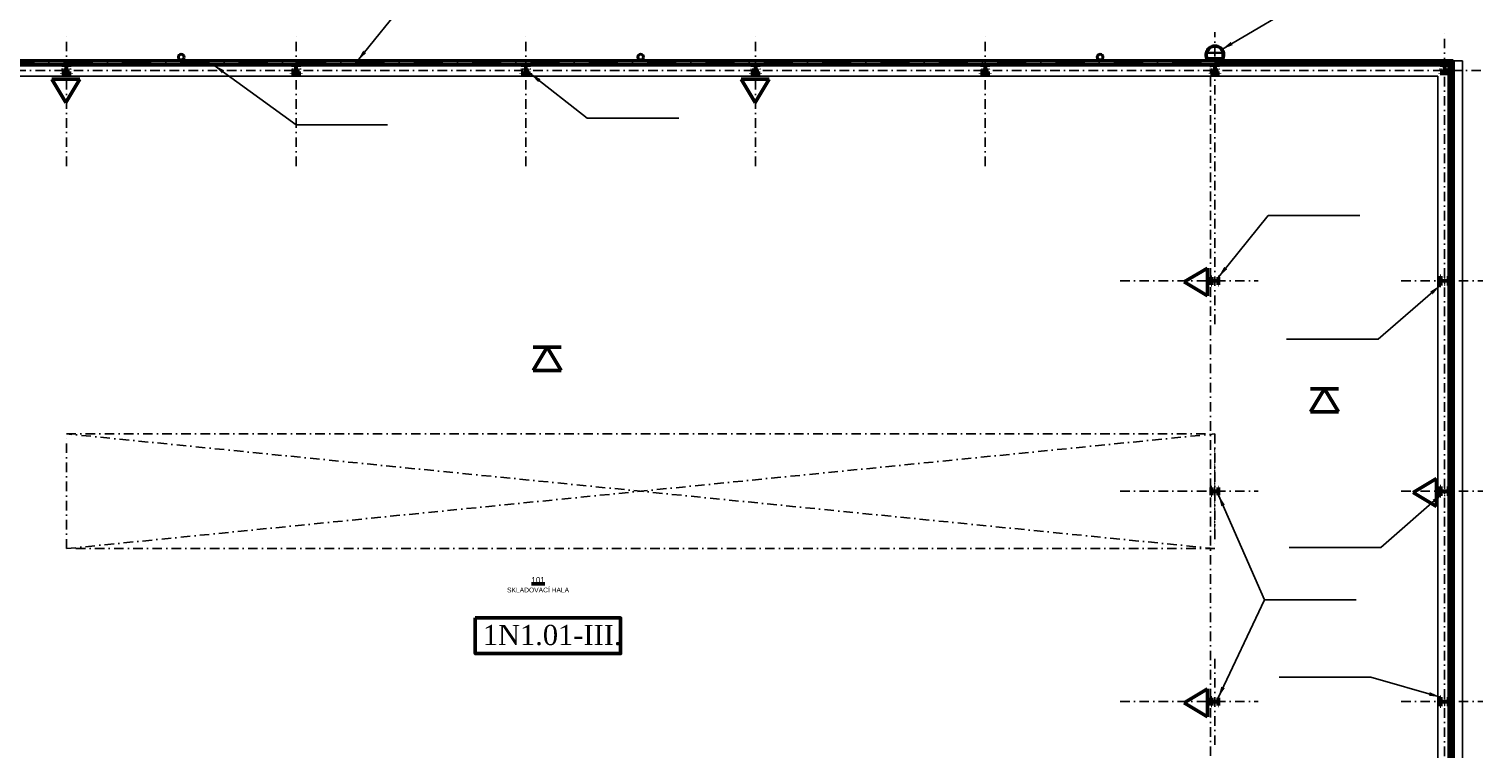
# Model space of a CAD drawing. Header units: millimetres. Extents: x 2886542 to 7567581, y -792623 to 134766.
# Tile 203 of 256: x 4610385 to 4648361, y -270264 to -251445. Entities that reach past the tile are written whole.
import ezdxf
from ezdxf.enums import TextEntityAlignment as Align

# ---------------------------------------------------------------- set-up
doc = ezdxf.new("R2010")
doc.units = ezdxf.units.MM
for name, pattern in [('ACAD_ISO04W100', [30, 24, -3, 0, -3]), ('DASHDOT', [1, 0.5, -0.25, 0, -0.25]), ('DASHDOTX2', [50.8, 25.4, -12.7, 0, -12.7])]:
    doc.linetypes.add(name, pattern=pattern)
for name, color, linetype, lineweight in [('CKIZOLACE', 1, 'Continuous', 18), ('CKPOPISM', 250, 'Continuous', 50), ('CKPOPISM_POPIS', 3, 'Continuous', 25), ('CKPROSTUPY_NADROVINOU', 7, 'DASHDOT', 25), ('CKRASTR', 7, 'DASHDOT', 18), ('CKSTENY_PODROVINOU', 7, 'Continuous', 25), ('CKSTENY_REZ', 6, 'Continuous', 50), ('CSPROFILY_OSY', 1, 'DASHDOT', 18), ('CSPROFILY_REZY', 4, 'Continuous', 50), ('pohledy', 7, 'Continuous', 25), ('požární žebřík', 201, 'Continuous', 15), ('ZTI-DEŠŤOVÁ-KANALIZACE', 210, 'Continuous', 40)]:
    doc.layers.add(name, color=color, linetype=linetype, lineweight=lineweight)
doc.layers.add('požárničina', color=10, linetype='Continuous')
doc.styles.add('ARIAL', font='arial.ttf')
doc.styles.add('ROMANT', font='romant')
doc.styles.get("Standard").update_dxf_attribs({"font": 'arial.ttf'})
doc.linetypes.add('IZOLACE_POLYSTYREN_PENOVY', pattern='A,0.001,[228,CADKON.SHX,S=0.1,R=0,X=0,Y=0],-2', length=2.001)
doc.dimstyles.new('úhlová', dxfattribs={"dimscale": 0.2, "dimtxt": 2.5, "dimasz": 1.5, "dimexe": 0, "dimexo": 3, "dimgap": 1, "dimtad": 1, "dimdec": 0, "dimzin": 0, "dimdsep": 46, "dimtxsty": 'ROMANT', "dimcen": 5, "dimclrd": 256, "dimclre": 256, "dimclrt": 7, "dimadec": 1, "dimazin": 0, "dimtfac": 1, "dimtdec": 0, "dimtix": 1, "dimtmove": 2, "dimatfit": 3, "dimfxl": 0, "dimtvp": 2, "dimtolj": 1, "dimtzin": 0, "dimarcsym": 0})

# ---------------------------------------------------------------- blocks, each defined once
blk = doc.blocks.new('CK_S_EXT_HEAHEA240')
for p, q in [((-120, 115), (120, 115)), ((-120, 115), (-120, 103)), ((-120, 103), (-24.75, 103)), ((-3.75, -82), (-3.75, 82)), ((3.75, -82), (3.75, 82)), ((120, 103), (24.75, 103)), ((120, 115), (120, 103)), ((-120, -115), (-120, -103)), ((-120, -103), (-24.75, -103)), ((-120, -115), (120, -115)), ((120, -103), (24.75, -103)), ((120, -115), (120, -103))]:
    blk.add_line(p, q)
for centre, start, end in [((-24.75, 82), 0, 90), ((24.75, 82), 90, 180), ((-24.75, -82), 270, 0), ((24.75, -82), 180, 270)]:
    blk.add_arc(centre, 21, start, end)
blk = doc.blocks.new('CK_S_EXT_HEAHEA200')
for p, q in [((-100, 95), (100, 95)), ((-100, 95), (-100, 85)), ((-100, 85), (-21.25, 85)), ((-3.25, -67), (-3.25, 67)), ((3.25, -67), (3.25, 67)), ((100, 85), (21.25, 85)), ((100, 95), (100, 85)), ((-100, -95), (-100, -85)), ((-100, -85), (-21.25, -85)), ((-100, -95), (100, -95)), ((100, -85), (21.25, -85)), ((100, -95), (100, -85))]:
    blk.add_line(p, q)
for centre, start, end in [((-21.25, 67), 0, 90), ((21.25, 67), 90, 180), ((-21.25, -67), 270, 0), ((21.25, -67), 180, 270)]:
    blk.add_arc(centre, 18, start, end)
blk = doc.blocks.new('CKBL2031616152541')

msp = doc.modelspace()

# ---------------------------------------------------------------- linework, layer by layer
at = {"layer": 'CKIZOLACE', "color": 0}
for p, q in [((4647480.6, -252377.5), (4641360.6, -252377.5)), ((4647480.6, -272677.5), (4647480.6, -252377.5))]:
    msp.add_line(p, q, dxfattribs=at)
at = {"layer": 'CKIZOLACE', "color": 0, "linetype": 'IZOLACE_POLYSTYREN_PENOVY', "ltscale": 5}
msp.add_lwpolyline([(4647530.6, -272677.5), (4647530.6, -252327.5), (4641360.6, -252327.5)], dxfattribs=at)
at = {"layer": 'CKPROSTUPY_NADROVINOU', "color": 0, "ltscale": 500}
for p, q in [((4611360.6, -255027.5), (4611360.6, -251527.5)), ((4617360.6, -255027.5), (4617360.6, -251527.5)), ((4623360.6, -255027.5), (4623360.6, -251527.5)), ((4629360.6, -255027.5), (4629360.6, -251527.5)), ((4635360.6, -255027.5), (4635360.6, -251527.5)), ((4641360.6, -259160.8), (4641360.6, -251527.5)), ((4647360.6, -286953.8), (4647360.6, -251527.5)), ((4594047.9, -252527.5), (4648360.6, -252527.5)), ((4641240.6, -274447.5), (4641240.6, -252377.5)), ((4638885.8, -258027.5), (4642494, -258027.5)), ((4646227.3, -258027.5), (4648360.6, -258027.5)), ((4611360.6, -265027.5), (4641360.6, -262027.5)), ((4641360.6, -265027.5), (4611360.6, -262027.5)), ((4638885.8, -263527.5), (4642494, -263527.5)), ((4646227.3, -263527.5), (4648360.6, -263527.5)), ((4641360.6, -270160.8), (4641360.6, -267894.2)), ((4638885.8, -269027.5), (4642494, -269027.5)), ((4646227.3, -269027.5), (4648360.6, -269027.5))]:
    msp.add_line(p, q, dxfattribs=at)
msp.add_lwpolyline([(4611360.6, -262027.5), (4641360.6, -262027.5), (4641360.6, -265027.5), (4611360.6, -265027.5)], close=True, dxfattribs=at)
at = {"layer": 'CKRASTR', "color": 0}
msp.add_line((4641360.6, -264660.8), (4641360.6, -262394.2), dxfattribs=at)
at = {"layer": 'CKSTENY_PODROVINOU', "color": 0}
for p, q in [((4605540.6, -252677.5), (4647180.6, -252677.5)), ((4647180.6, -252677.5), (4647180.6, -272077.5))]:
    msp.add_line(p, q, dxfattribs=at)
at = {"layer": 'CKSTENY_REZ', "color": 0}
for p, q in [((4647580.6, -252277.5), (4605140.6, -252277.5)), ((4647480.6, -252377.5), (4605240.6, -252377.5)), ((4647480.6, -272077.5), (4647480.6, -252377.5)), ((4647580.6, -272677.5), (4647580.6, -252277.5))]:
    msp.add_line(p, q, dxfattribs=at)
at = {"layer": 'CSPROFILY_OSY', "color": 0}
for p, q in [((4611490.6, -252492.5), (4611230.6, -252492.5)), ((4611360.6, -252332.5), (4611360.6, -252617.5)), ((4617490.6, -252492.5), (4617230.6, -252492.5)), ((4617360.6, -252332.5), (4617360.6, -252617.5)), ((4623490.6, -252492.5), (4623230.6, -252492.5)), ((4623360.6, -252332.5), (4623360.6, -252617.5)), ((4629490.6, -252492.5), (4629230.6, -252492.5)), ((4629360.6, -252332.5), (4629360.6, -252617.5)), ((4635490.6, -252492.5), (4635230.6, -252492.5)), ((4635360.6, -252332.5), (4635360.6, -252617.5)), ((4641490.6, -252492.5), (4641230.6, -252492.5)), ((4641360.6, -252332.5), (4641360.6, -252617.5)), ((4647490.6, -252492.5), (4647230.6, -252492.5)), ((4647360.6, -252332.5), (4647360.6, -252617.5)), ((4641465.6, -258027.5), (4641255.6, -258027.5)), ((4641360.6, -258137.5), (4641360.6, -257917.5)), ((4647235.6, -258027.5), (4647485.6, -258027.5)), ((4647360.6, -257897.5), (4647360.6, -258157.5)), ((4641465.6, -263527.5), (4641255.6, -263527.5)), ((4641360.6, -263637.5), (4641360.6, -263417.5)), ((4647235.6, -263527.5), (4647485.6, -263527.5)), ((4647360.6, -263397.5), (4647360.6, -263657.5)), ((4641465.6, -269027.5), (4641255.6, -269027.5)), ((4641360.6, -269137.5), (4641360.6, -268917.5)), ((4647235.6, -269027.5), (4647485.6, -269027.5)), ((4647360.6, -268897.5), (4647360.6, -269157.5))]:
    msp.add_line(p, q, dxfattribs=at)
at = {"layer": 'pohledy', "color": 0}
for p, q in [((4647580.6, -252277.5), (4647830.6, -252277.5)), ((4647830.6, -252277.5), (4647830.6, -272533))]:
    msp.add_line(p, q, dxfattribs=at)
at = {"layer": 'požárničina', "linetype": 'DASHDOTX2', "lineweight": 60, "ltscale": 30}
for p, q in [((4605190.1, -252330), (4647525.6, -252330)), ((4647525.6, -252330), (4647525.6, -272126.5))]:
    msp.add_line(p, q, dxfattribs=at)
at = {"layer": 'požárničina', "color": 1, "linetype": 'Continuous', "lineweight": 50}
msp.add_line((4641156.7, -252219.6), (4641564.6, -252219.6), dxfattribs=at)
at = {"layer": 'požárničina', "linetype": 'ACAD_ISO04W100', "lineweight": 50, "ltscale": 50, "extrusion": (0, 0, -1)}
for p, q in [((4610982.4, -252756.9), (4611347.5, -253363.8)), ((4611712.7, -252756.9), (4610982.4, -252756.9)), ((4611712.7, -252756.9), (4611347.5, -253363.8)), ((4628982.4, -252756.9), (4629347.5, -253363.8)), ((4629712.7, -252756.9), (4628982.4, -252756.9)), ((4629712.7, -252756.9), (4629347.5, -253363.8)), ((4641167.2, -257692.2), (4640560.3, -258057.4)), ((4641167.2, -258422.5), (4641167.2, -257692.2)), ((4641167.2, -258422.5), (4640560.3, -258057.4)), ((4623555.7, -260371.9), (4623920.9, -259765)), ((4623555.7, -259765), (4624286.1, -259765)), ((4624286.1, -260371.9), (4623920.9, -259765)), ((4623555.7, -260371.9), (4624286.1, -260371.9)), ((4643855.2, -261454.7), (4644220.4, -260847.8)), ((4643855.2, -260847.8), (4644585.6, -260847.8)), ((4644585.6, -261454.7), (4644220.4, -260847.8)), ((4643855.2, -261454.7), (4644585.6, -261454.7)), ((4647147.2, -263192.2), (4646540.3, -263557.4)), ((4647147.2, -263922.5), (4647147.2, -263192.2)), ((4647147.2, -263922.5), (4646540.3, -263557.4)), ((4641167.2, -268692.2), (4640560.3, -269057.4)), ((4641167.2, -269422.5), (4641167.2, -268692.2)), ((4641167.2, -269422.5), (4640560.3, -269057.4))]:
    msp.add_line(p, q, dxfattribs=at)
at = {"layer": 'požárničina', "color": 1, "linetype": 'Continuous', "lineweight": 50}
msp.add_lwpolyline([(4622039.5, -266839.8), (4625837.3, -266839.8), (4625837.3, -267770.5), (4622039.5, -267770.5)], close=True, dxfattribs=at)
msp.add_arc((4641360.6, -252117.2), 228.2, 333.32908, 206.67092, dxfattribs=at)
at = {"layer": 'požární žebřík', "color": 0}
for points in [[(4641090.3, -252277.5), (4641168.9, -252277.5), (4641168.9, -252036.5)], [(4641090.3, -252271.5), (4641162.9, -252271.5), (4641162.9, -252036.5)], [(4641112.9, -252032), (4641162.9, -252082)], [(4641112.9, -252082), (4641162.9, -252032)], [(4641608.4, -252064.3), (4641112.9, -252064.3)], [(4641168.9, -252036.5), (4641162.9, -252036.5)], [(4641631, -252277.5), (4641552.4, -252277.5), (4641552.4, -252036.5)], [(4641552.4, -252036.5), (4641558.4, -252036.5)], [(4641558.4, -252032), (4641608.4, -252082)], [(4641558.4, -252082), (4641608.4, -252032)], [(4641631, -252271.5), (4641558.4, -252271.5), (4641558.4, -252036.5)], [(4641090.3, -252271.5), (4641090.3, -252277.5)], [(4641124.5, -252252.7), (4641124.5, -252301.8)], [(4641596.8, -252252.7), (4641596.8, -252301.8)], [(4641631, -252277.5), (4641631, -252271.5)]]:
    msp.add_lwpolyline(points, dxfattribs=at)
for points in [[(4641162.9, -252082), (4641162.9, -252032), (4641112.9, -252032), (4641112.9, -252082)], [(4641558.4, -252080.3), (4641162.9, -252080.3), (4641162.9, -252048.3), (4641558.4, -252048.3)], [(4641608.4, -252082), (4641608.4, -252032), (4641558.4, -252032), (4641558.4, -252082)]]:
    msp.add_lwpolyline(points, close=True, dxfattribs=at)
for centre in [(4641137.9, -252057), (4641583.4, -252057)]:
    msp.add_circle(centre, 25, dxfattribs=at)
at = {"layer": 'ZTI-DEŠŤOVÁ-KANALIZACE', "color": 0}
for centre in [(4614360, -252177.5), (4626360, -252177.5), (4638360, -252177.5)]:
    msp.add_circle(centre, 75, dxfattribs=at)

# ---------------------------------------------------------------- block references
at = {"layer": 'CKPOPISM', "color": 0}
ref = msp.add_blockref('CKBL2031616152541', (4623680.8, -266171.6), dxfattribs=at)
ref.add_attrib('CISLO', '%%U101', dxfattribs={"height": 150, "style": 'ARIAL'}).set_placement((4623680.8, -265921.6), align=Align.CENTER)
ref.add_attrib('JMENO', 'SKLADOVACÍ HALA', dxfattribs={"layer": 'CKPOPISM_POPIS', "height": 125}).set_placement((4623680.8, -266171.6), align=Align.CENTER)
at = {"layer": 'CSPROFILY_REZY', "color": 0}
for name, p, rotation in [('CK_S_EXT_HEAHEA240', (4611360.6, -252492.5), 180), ('CK_S_EXT_HEAHEA240', (4617360.6, -252492.5), 180), ('CK_S_EXT_HEAHEA240', (4623360.6, -252492.5), 180), ('CK_S_EXT_HEAHEA240', (4629360.6, -252492.5), 180), ('CK_S_EXT_HEAHEA240', (4635360.6, -252492.5), 180), ('CK_S_EXT_HEAHEA240', (4641360.6, -252492.5), 180), ('CK_S_EXT_HEAHEA240', (4647360.6, -252492.5), 180), ('CK_S_EXT_HEAHEA200', (4641360.6, -258027.5), 90), ('CK_S_EXT_HEAHEA240', (4647360.6, -258027.5), 270), ('CK_S_EXT_HEAHEA200', (4641360.6, -263527.5), 90), ('CK_S_EXT_HEAHEA240', (4647360.6, -263527.5), 270), ('CK_S_EXT_HEAHEA200', (4641360.6, -269027.5), 90), ('CK_S_EXT_HEAHEA240', (4647360.6, -269027.5), 270)]:
    msp.add_blockref(name, p, dxfattribs=dict(at, rotation=rotation))

# ---------------------------------------------------------------- texts
at = {"layer": 'požárničina', "linetype": 'DASHDOTX2', "lineweight": 50, "ltscale": 30, "insert": (4622236.1, -267021.3), "char_height": 526.848, "width": 4917.595, "attachment_point": 1}
msp.add_mtext('{\\fTimes New Roman|b0|i0|c238|p18;1N1.01-III.}', dxfattribs=at)

# ---------------------------------------------------------------- leaders
at = {"layer": 'požárničina'}
for points in [[(4641540.1, -251976.2), (4644161.7, -250432.7), (4648354.4, -250432.7)], [(4618961, -252277.5), (4620261.7, -250667.7), (4622654.9, -250667.7)], [(4615209.6, -252385.1), (4617357.6, -253949.4), (4619750.9, -253949.4)], [(4623477.6, -252607.5), (4624964.4, -253778.9), (4627357.6, -253778.9)], [(4641452.6, -257927.5), (4642753.3, -256317.7), (4645146.6, -256317.7)], [(4647242.6, -258147.5), (4645626.6, -259554.6), (4643233.3, -259554.6)], [(4641452.6, -263627.5), (4642658.3, -266369.5), (4645051.6, -266369.5)], [(4647307.6, -263590.9), (4645691.6, -264998), (4643298.3, -264998)], [(4641442.6, -268927.5), (4642658.3, -266369.5), (4645051.6, -266369.5)], [(4647248.6, -268907.5), (4645431, -268389.3), (4643037.7, -268389.3)]]:
    msp.add_leader(points, dimstyle='úhlová', override={"dimasz": 1500, "dimgap": 1, "dimtad": 0}, dxfattribs=at)

doc.saveas('drawing.dxf')
